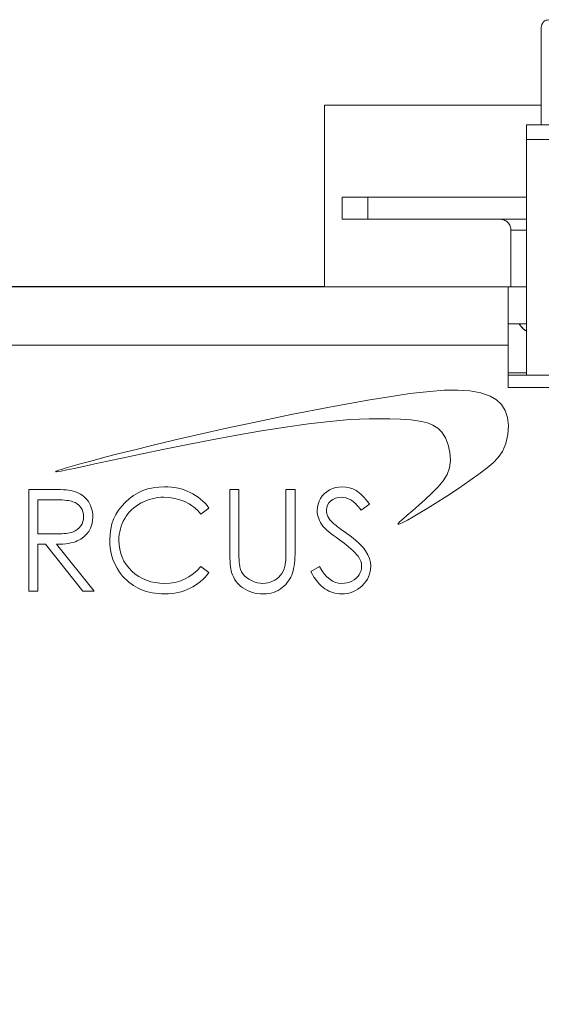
# Model space of a CAD drawing. Header units: inches. Extents: x 0.2 to 16.3, y 0.2 to 11.5.
# Tile 40 of 65: x 6.9 to 7.6, y 3.7 to 5.1. Entities that reach past the tile are written whole.
import ezdxf

# ---------------------------------------------------------------- set-up
doc = ezdxf.new("R2010")
doc.units = ezdxf.units.IN
doc.header["$MEASUREMENT"] = 0
doc.layers.add('FORMAT', color=7, linetype='Continuous')
doc.styles.add('SLDTEXTSTYLE0', font='TXT', dxfattribs={"width": 0.75})
doc.dimstyles.new('SLDDIMSTYLE0', dxfattribs={"dimtxt": 0.125, "dimasz": 0.13, "dimexe": 0, "dimexo": 0.0625, "dimgap": 0.03125, "dimtad": 2, "dimdec": 3, "dimzin": 4, "dimdsep": 46, "dimtxsty": 'Standard', "dimsah": 1, "dimcen": 0.09, "dimadec": 0, "dimazin": 0, "dimtfac": 1, "dimtdec": 3, "dimtofl": 0, "dimtmove": 0, "dimatfit": 3, "dimfxl": 0, "dimtolj": 1, "dimtzin": 12, "dimarcsym": 0})

# ---------------------------------------------------------------- blocks, each defined once
blk = doc.blocks.new('*D16')
at = {"layer": 'FORMAT'}
for p, q in [((6.3288, 3.8803), (6.3288, 2.9866)), ((10.9788, 3.8803), (10.9788, 2.9866)), ((6.3288, 3.1116), (10.9788, 3.1116))]:
    blk.add_line(p, q, dxfattribs=at)
for points in [[(6.3288, 3.1116), (6.4588, 3.0916), (6.4588, 3.1316)], [(10.9788, 3.1116), (10.8488, 3.1316), (10.8488, 3.0916)]]:
    blk.add_solid(points, dxfattribs=at)
at = {"layer": 'FORMAT', "insert": (8.4461, 3.2727), "char_height": 0.125, "attachment_point": 1, "style": 'SLDTEXTSTYLE0'}
blk.add_mtext('4.650', dxfattribs=at)

msp = doc.modelspace()

# ---------------------------------------------------------------- linework, layer by layer
at = {"color": 7, "linetype": 'Continuous', "lineweight": 15}
for p, q in [((7.3091, 4.9506), (7.3091, 4.7046)), ((7.6024, 4.9506), (7.3091, 4.9506)), ((7.5825, 4.9239), (7.5825, 4.9042)), ((8.055, 4.9239), (7.5825, 4.9239)), ((7.5825, 4.9042), (7.5825, 4.5853)), ((7.6819, 4.9042), (7.5825, 4.9042)), ((7.3328, 4.7963), (7.3328, 4.8263)), ((7.3328, 4.8263), (7.3678, 4.8263)), ((7.5825, 4.8263), (7.3678, 4.8263)), ((7.3678, 4.8263), (7.3678, 4.7963)), ((7.3328, 4.7963), (7.3678, 4.7963)), ((7.3678, 4.7963), (7.5825, 4.7963)), ((7.5613, 4.7813), (7.5613, 4.7046)), ((7.5613, 4.7813), (7.5825, 4.7813)), ((7.3091, 4.7053), (6.1538, 4.7053)), ((6.7578, 4.7046), (7.5574, 4.7046)), ((7.5574, 4.6256), (7.5574, 4.7046)), ((7.5825, 4.7046), (7.5574, 4.7046)), ((7.5825, 4.6546), (7.5574, 4.6546)), ((6.7578, 4.6256), (7.5574, 4.6256)), ((7.5574, 4.5686), (7.5574, 4.6256)), ((7.5574, 4.5884), (7.5825, 4.5884)), ((7.5574, 4.5853), (7.5825, 4.5853)), ((7.5825, 4.5853), (8.055, 4.5853)), ((7.4246, 4.5602), (7.3964, 4.556)), ((7.4516, 4.5633), (7.4246, 4.5602)), ((7.471, 4.5647), (7.4516, 4.5633)), ((7.4892, 4.5649), (7.471, 4.5647)), ((7.5058, 4.5638), (7.4892, 4.5649)), ((7.5206, 4.5612), (7.5058, 4.5638)), ((7.5333, 4.5567), (7.5206, 4.5612)), ((7.5574, 4.5686), (8.0774, 4.5686)), ((7.3676, 4.5512), (7.3157, 4.5419)), ((7.3964, 4.556), (7.3676, 4.5512)), ((7.5417, 4.5517), (7.5333, 4.5567)), ((7.5484, 4.5454), (7.5417, 4.5517)), ((7.5535, 4.5375), (7.5484, 4.5454)), ((7.2639, 4.5318), (7.2131, 4.5213)), ((7.3157, 4.5419), (7.2639, 4.5318)), ((7.5567, 4.5281), (7.5535, 4.5375)), ((7.2131, 4.5213), (7.1761, 4.5133)), ((7.256, 4.515), (7.2871, 4.5194)), ((7.2871, 4.5194), (7.3161, 4.5227)), ((7.3161, 4.5227), (7.3431, 4.525)), ((7.3431, 4.525), (7.3693, 4.5261)), ((7.3693, 4.5261), (7.3832, 4.5262)), ((7.3832, 4.5262), (7.3972, 4.5261)), ((7.3972, 4.5261), (7.4116, 4.5256)), ((7.4116, 4.5256), (7.4263, 4.5247)), ((7.4263, 4.5247), (7.4403, 4.5227)), ((7.4403, 4.5227), (7.4484, 4.5206)), ((7.4484, 4.5206), (7.4557, 4.5177)), ((7.4557, 4.5177), (7.4623, 4.5136)), ((7.5579, 4.517), (7.5567, 4.5281)), ((7.5571, 4.5049), (7.5579, 4.517)), ((7.1406, 4.5053), (7.1068, 4.4975)), ((7.1761, 4.5133), (7.1406, 4.5053)), ((7.1565, 4.4977), (7.1901, 4.504)), ((7.1901, 4.504), (7.2235, 4.5098)), ((7.2235, 4.5098), (7.256, 4.515)), ((7.4623, 4.5136), (7.4679, 4.5079)), ((7.4679, 4.5079), (7.4726, 4.5002)), ((7.5543, 4.4929), (7.5571, 4.5049)), ((7.1068, 4.4975), (7.0752, 4.49)), ((7.0923, 4.4849), (7.1239, 4.4913)), ((7.1239, 4.4913), (7.1565, 4.4977)), ((7.4726, 4.5002), (7.4763, 4.4908)), ((7.4763, 4.4908), (7.4787, 4.4804)), ((7.5498, 4.4821), (7.5543, 4.4929)), ((7.0309, 4.479), (7.0115, 4.474)), ((7.0522, 4.4843), (7.0309, 4.479)), ((7.0344, 4.4728), (7.0623, 4.4787)), ((7.0752, 4.49), (7.0522, 4.4843)), ((7.0623, 4.4787), (7.0923, 4.4849)), ((7.4787, 4.4804), (7.4795, 4.4702)), ((7.5442, 4.4739), (7.5498, 4.4821)), ((6.9798, 4.4655), (6.9676, 4.4621)), ((6.9943, 4.4694), (6.9798, 4.4655)), ((6.9828, 4.4617), (6.9981, 4.465)), ((7.0115, 4.474), (6.9943, 4.4694)), ((6.9981, 4.465), (7.0154, 4.4687)), ((7.0154, 4.4687), (7.0344, 4.4728)), ((7.4795, 4.4702), (7.4782, 4.4598)), ((7.5291, 4.4596), (7.5374, 4.4666)), ((7.5374, 4.4666), (7.5442, 4.4739)), ((6.9453, 4.4549), (6.9451, 4.4548)), ((6.9451, 4.4548), (6.9451, 4.4547)), ((6.9451, 4.4547), (6.9452, 4.4546)), ((6.9452, 4.4546), (6.9455, 4.4545)), ((6.9456, 4.4551), (6.9453, 4.4549)), ((6.9455, 4.4545), (6.946, 4.4545)), ((6.947, 4.4557), (6.9456, 4.4551)), ((6.946, 4.4545), (6.9474, 4.4547)), ((6.9491, 4.4565), (6.947, 4.4557)), ((6.9474, 4.4547), (6.9524, 4.4555)), ((6.9529, 4.4577), (6.9491, 4.4565)), ((6.9524, 4.4555), (6.9601, 4.457)), ((6.9579, 4.4593), (6.9529, 4.4577)), ((6.9676, 4.4621), (6.9579, 4.4593)), ((6.9601, 4.457), (6.9703, 4.4591)), ((6.9703, 4.4591), (6.9828, 4.4617)), ((7.4748, 4.4506), (7.4696, 4.4422)), ((7.4782, 4.4598), (7.4748, 4.4506)), ((7.5055, 4.4425), (7.5195, 4.4524)), ((7.5195, 4.4524), (7.5291, 4.4596)), ((7.4696, 4.4422), (7.4626, 4.434)), ((7.4902, 4.432), (7.5055, 4.4425)), ((6.9363, 4.4306), (6.9087, 4.4306)), ((6.9087, 4.4306), (6.9087, 4.2928)), ((6.9418, 4.4306), (6.9363, 4.4306)), ((6.9469, 4.4305), (6.9418, 4.4306)), ((6.9515, 4.4303), (6.9469, 4.4305)), ((6.9556, 4.4301), (6.9515, 4.4303)), ((6.9593, 4.4298), (6.9556, 4.4301)), ((6.9625, 4.4295), (6.9593, 4.4298)), ((6.9652, 4.4291), (6.9625, 4.4295)), ((6.9675, 4.4287), (6.9652, 4.4291)), ((6.9705, 4.4279), (6.9675, 4.4287)), ((6.9734, 4.4269), (6.9705, 4.4279)), ((6.9761, 4.4257), (6.9734, 4.4269)), ((6.9787, 4.4243), (6.9761, 4.4257)), ((6.9811, 4.4226), (6.9787, 4.4243)), ((7.0568, 4.426), (7.0506, 4.4225)), ((7.0632, 4.4289), (7.0568, 4.426)), ((7.07, 4.4312), (7.0632, 4.4289)), ((7.0771, 4.4328), (7.07, 4.4312)), ((7.0846, 4.4338), (7.0771, 4.4328)), ((7.0924, 4.4341), (7.0846, 4.4338)), ((7.0971, 4.434), (7.0924, 4.4341)), ((7.1018, 4.4336), (7.0971, 4.434)), ((7.1063, 4.433), (7.1018, 4.4336)), ((7.1107, 4.4322), (7.1063, 4.433)), ((7.1149, 4.4312), (7.1107, 4.4322)), ((7.1191, 4.4298), (7.1149, 4.4312)), ((7.1232, 4.4283), (7.1191, 4.4298)), ((7.1271, 4.4265), (7.1232, 4.4283)), ((7.1309, 4.4245), (7.1271, 4.4265)), ((7.1345, 4.4224), (7.1309, 4.4245)), ((7.1931, 4.4306), (7.1808, 4.4306)), ((7.1808, 4.4306), (7.1808, 4.3474)), ((7.1931, 4.3445), (7.1931, 4.4306)), ((7.2691, 4.4306), (7.2567, 4.4306)), ((7.2567, 4.4306), (7.2567, 4.348)), ((7.2691, 4.3474), (7.2691, 4.4306)), ((7.3088, 4.4249), (7.3059, 4.4217)), ((7.3121, 4.4275), (7.3088, 4.4249)), ((7.3158, 4.4299), (7.3121, 4.4275)), ((7.3199, 4.4317), (7.3158, 4.4299)), ((7.3241, 4.4331), (7.3199, 4.4317)), ((7.3285, 4.4338), (7.3241, 4.4331)), ((7.3331, 4.4341), (7.3285, 4.4338)), ((7.3379, 4.4338), (7.3331, 4.4341)), ((7.3427, 4.4329), (7.3379, 4.4338)), ((7.3472, 4.4313), (7.3427, 4.4329)), ((7.3516, 4.4291), (7.3472, 4.4313)), ((7.3538, 4.4277), (7.3516, 4.4291)), ((7.3559, 4.4261), (7.3538, 4.4277)), ((7.3582, 4.4242), (7.3559, 4.4261)), ((7.3604, 4.422), (7.3582, 4.4242)), ((7.4544, 4.4256), (7.4454, 4.4171)), ((7.4626, 4.434), (7.4544, 4.4256)), ((7.4743, 4.4215), (7.4902, 4.432)), ((6.9469, 4.4164), (6.9211, 4.4164)), ((6.9211, 4.4164), (6.9211, 4.3705)), ((6.9505, 4.4164), (6.9469, 4.4164)), ((6.9539, 4.4163), (6.9505, 4.4164)), ((6.957, 4.4161), (6.9539, 4.4163)), ((6.9598, 4.4158), (6.957, 4.4161)), ((6.9624, 4.4155), (6.9598, 4.4158)), ((6.9647, 4.4151), (6.9624, 4.4155)), ((6.9667, 4.4146), (6.9647, 4.4151)), ((6.9685, 4.414), (6.9667, 4.4146)), ((6.9715, 4.4127), (6.9685, 4.414)), ((6.9743, 4.4109), (6.9715, 4.4127)), ((6.9768, 4.4087), (6.9743, 4.4109)), ((6.9834, 4.4208), (6.9811, 4.4226)), ((6.9856, 4.4188), (6.9834, 4.4208)), ((6.9876, 4.4166), (6.9856, 4.4188)), ((6.9894, 4.4142), (6.9876, 4.4166)), ((6.9909, 4.4116), (6.9894, 4.4142)), ((6.9923, 4.409), (6.9909, 4.4116)), ((7.0394, 4.4134), (7.0344, 4.4081)), ((7.0449, 4.4183), (7.0394, 4.4134)), ((7.0506, 4.4225), (7.0449, 4.4183)), ((7.0571, 4.4101), (7.0606, 4.4122)), ((7.0606, 4.4122), (7.0642, 4.414)), ((7.0642, 4.414), (7.0679, 4.4156)), ((7.0679, 4.4156), (7.0716, 4.4169)), ((7.0716, 4.4169), (7.0755, 4.418)), ((7.0755, 4.418), (7.0794, 4.4189)), ((7.0794, 4.4189), (7.0834, 4.4195)), ((7.0834, 4.4195), (7.0875, 4.4199)), ((7.0875, 4.4199), (7.0916, 4.42)), ((7.0916, 4.42), (7.0991, 4.4196)), ((7.0991, 4.4196), (7.1063, 4.4185)), ((7.1063, 4.4185), (7.1132, 4.4167)), ((7.1132, 4.4167), (7.1197, 4.4141)), ((7.1197, 4.4141), (7.1229, 4.4126)), ((7.1229, 4.4126), (7.1259, 4.4109)), ((7.1259, 4.4109), (7.1288, 4.409)), ((7.1379, 4.42), (7.1345, 4.4224)), ((7.1412, 4.4174), (7.1379, 4.42)), ((7.1443, 4.4147), (7.1412, 4.4174)), ((7.1472, 4.4118), (7.1443, 4.4147)), ((7.1499, 4.4086), (7.1472, 4.4118)), ((7.3002, 4.4105), (7.2994, 4.4063)), ((7.3016, 4.4145), (7.3002, 4.4105)), ((7.3035, 4.4183), (7.3016, 4.4145)), ((7.3059, 4.4217), (7.3035, 4.4183)), ((7.3129, 4.4093), (7.3147, 4.4123)), ((7.3147, 4.4123), (7.3172, 4.4149)), ((7.3172, 4.4149), (7.3202, 4.4171)), ((7.3202, 4.4171), (7.3236, 4.4187)), ((7.3236, 4.4187), (7.3275, 4.4197)), ((7.3275, 4.4197), (7.3317, 4.42)), ((7.3317, 4.42), (7.3351, 4.4198)), ((7.3351, 4.4198), (7.3384, 4.4191)), ((7.3384, 4.4191), (7.3415, 4.418)), ((7.3415, 4.418), (7.3445, 4.4165)), ((7.3445, 4.4165), (7.346, 4.4156)), ((7.346, 4.4156), (7.3476, 4.4143)), ((7.3476, 4.4143), (7.3492, 4.4129)), ((7.3492, 4.4129), (7.3509, 4.4113)), ((7.3509, 4.4113), (7.3527, 4.4094)), ((7.3586, 4.4023), (7.3698, 4.4108)), ((7.3627, 4.4196), (7.3604, 4.422)), ((7.3651, 4.4169), (7.3627, 4.4196)), ((7.3674, 4.414), (7.3651, 4.4169)), ((7.3698, 4.4108), (7.3674, 4.414)), ((7.4454, 4.4171), (7.4368, 4.4094)), ((7.4479, 4.4048), (7.4586, 4.4115)), ((7.4586, 4.4115), (7.4743, 4.4215)), ((6.9789, 4.4061), (6.9768, 4.4087)), ((6.9807, 4.4033), (6.9789, 4.4061)), ((6.9819, 4.4002), (6.9807, 4.4033)), ((6.9827, 4.3971), (6.9819, 4.4002)), ((6.9933, 4.4062), (6.9923, 4.409)), ((6.9942, 4.4033), (6.9933, 4.4062)), ((6.9948, 4.4002), (6.9942, 4.4033)), ((6.9952, 4.397), (6.9948, 4.4002)), ((7.0301, 4.4025), (7.0265, 4.3966)), ((7.0344, 4.4081), (7.0301, 4.4025)), ((7.0405, 4.3944), (7.0428, 4.3974)), ((7.0428, 4.3974), (7.0452, 4.4003)), ((7.0452, 4.4003), (7.0479, 4.403)), ((7.0479, 4.403), (7.0508, 4.4055)), ((7.0508, 4.4055), (7.0539, 4.4079)), ((7.0539, 4.4079), (7.0571, 4.4101)), ((7.1288, 4.409), (7.1316, 4.407)), ((7.1316, 4.407), (7.1343, 4.4047)), ((7.1343, 4.4047), (7.1369, 4.4023)), ((7.1369, 4.4023), (7.1393, 4.3997)), ((7.1393, 4.3997), (7.1417, 4.397)), ((7.1417, 4.397), (7.1525, 4.4053)), ((7.1525, 4.4053), (7.1499, 4.4086)), ((7.2994, 4.4063), (7.2991, 4.402)), ((7.2991, 4.402), (7.2992, 4.3992)), ((7.2992, 4.3992), (7.2996, 4.3964)), ((7.3115, 4.4025), (7.3119, 4.4061)), ((7.3116, 4.4003), (7.3115, 4.4025)), ((7.312, 4.3981), (7.3116, 4.4003)), ((7.3119, 4.4061), (7.3129, 4.4093)), ((7.3126, 4.396), (7.312, 4.3981)), ((7.3527, 4.4094), (7.3546, 4.4073)), ((7.3546, 4.4073), (7.3566, 4.4049)), ((7.3566, 4.4049), (7.3586, 4.4023)), ((7.4285, 4.4022), (7.421, 4.3958)), ((7.4368, 4.4094), (7.4285, 4.4022)), ((7.4289, 4.3934), (7.4379, 4.3987)), ((7.4379, 4.3987), (7.4479, 4.4048)), ((6.979, 4.3811), (6.9807, 4.384)), ((6.9807, 4.384), (6.9819, 4.3871)), ((6.9819, 4.3871), (6.9827, 4.3904)), ((6.9829, 4.3938), (6.9827, 4.3971)), ((6.9827, 4.3904), (6.9829, 4.3938)), ((6.9939, 4.3831), (6.995, 4.3882)), ((6.995, 4.3882), (6.9953, 4.3937)), ((6.9953, 4.3937), (6.9952, 4.397)), ((7.0212, 4.3838), (7.0196, 4.377)), ((7.0235, 4.3904), (7.0212, 4.3838)), ((7.0265, 4.3966), (7.0235, 4.3904)), ((7.0337, 4.3808), (7.035, 4.3844)), ((7.035, 4.3844), (7.0366, 4.3878)), ((7.0366, 4.3878), (7.0385, 4.3912)), ((7.0385, 4.3912), (7.0405, 4.3944)), ((7.2996, 4.3964), (7.3002, 4.3937)), ((7.3002, 4.3937), (7.3011, 4.3911)), ((7.3011, 4.3911), (7.3021, 4.3885)), ((7.3021, 4.3885), (7.3035, 4.3859)), ((7.3035, 4.3859), (7.305, 4.3834)), ((7.3134, 4.3939), (7.3126, 4.396)), ((7.3146, 4.3917), (7.3134, 4.3939)), ((7.3162, 4.3895), (7.3146, 4.3917)), ((7.3182, 4.3872), (7.3162, 4.3895)), ((7.3206, 4.3847), (7.3182, 4.3872)), ((7.3215, 4.3839), (7.3206, 4.3847)), ((7.3228, 4.3829), (7.3215, 4.3839)), ((7.4085, 4.3842), (7.4083, 4.3837)), ((7.4105, 4.3865), (7.4085, 4.3842)), ((7.4095, 4.3835), (7.411, 4.384)), ((7.4148, 4.3905), (7.4105, 4.3865)), ((7.411, 4.384), (7.4151, 4.3858)), ((7.421, 4.3958), (7.4148, 4.3905)), ((7.4151, 4.3858), (7.4212, 4.3891)), ((7.4212, 4.3891), (7.4289, 4.3934)), ((6.9211, 4.3705), (6.9463, 4.3703)), ((6.9498, 4.3703), (6.9532, 4.3705)), ((6.9532, 4.3705), (6.9562, 4.3707)), ((6.9562, 4.3707), (6.9591, 4.371)), ((6.9591, 4.371), (6.9617, 4.3713)), ((6.9617, 4.3713), (6.964, 4.3718)), ((6.964, 4.3718), (6.9661, 4.3723)), ((6.9661, 4.3723), (6.968, 4.3729)), ((6.968, 4.3729), (6.9713, 4.3744)), ((6.9713, 4.3744), (6.9743, 4.3762)), ((6.9743, 4.3762), (6.9768, 4.3785)), ((6.9768, 4.3785), (6.979, 4.3811)), ((6.9868, 4.3698), (6.9898, 4.3738)), ((6.9898, 4.3738), (6.9922, 4.3783)), ((6.9922, 4.3783), (6.9939, 4.3831)), ((7.0196, 4.377), (7.0186, 4.3699)), ((7.0311, 4.3696), (7.0317, 4.3734)), ((7.0317, 4.3734), (7.0326, 4.3772)), ((7.0326, 4.3772), (7.0337, 4.3808)), ((7.305, 4.3834), (7.3068, 4.381)), ((7.3068, 4.381), (7.3082, 4.3794)), ((7.3082, 4.3794), (7.3099, 4.3776)), ((7.3099, 4.3776), (7.3121, 4.3756)), ((7.3121, 4.3756), (7.3147, 4.3734)), ((7.3147, 4.3734), (7.3177, 4.371)), ((7.3177, 4.371), (7.3212, 4.3683)), ((7.3245, 4.3816), (7.3228, 4.3829)), ((7.3266, 4.38), (7.3245, 4.3816)), ((7.3291, 4.3781), (7.3266, 4.38)), ((7.3321, 4.376), (7.3291, 4.3781)), ((7.3354, 4.3737), (7.3321, 4.376)), ((7.3391, 4.371), (7.3354, 4.3737)), ((7.3436, 4.3677), (7.3391, 4.371)), ((7.4083, 4.3837), (7.4083, 4.3835)), ((7.4083, 4.3835), (7.4084, 4.3834)), ((7.4084, 4.3834), (7.4089, 4.3834)), ((7.4089, 4.3834), (7.4095, 4.3835)), ((6.9463, 4.3703), (6.9498, 4.3703)), ((6.9587, 4.357), (6.9623, 4.3575)), ((6.9623, 4.3575), (6.9657, 4.3582)), ((6.9657, 4.3582), (6.9688, 4.3589)), ((6.9688, 4.3589), (6.9717, 4.3598)), ((6.9717, 4.3598), (6.9743, 4.3609)), ((6.9743, 4.3609), (6.9791, 4.3633)), ((6.9791, 4.3633), (6.9832, 4.3663)), ((6.9832, 4.3663), (6.9868, 4.3698)), ((7.0186, 4.3699), (7.0182, 4.3625)), ((7.0182, 4.3625), (7.0185, 4.3554)), ((7.0306, 4.3615), (7.0307, 4.3656)), ((7.0309, 4.3554), (7.0306, 4.3615)), ((7.0307, 4.3656), (7.0311, 4.3696)), ((7.3212, 4.3683), (7.3251, 4.3654)), ((7.3251, 4.3654), (7.3294, 4.3622)), ((7.3294, 4.3622), (7.3338, 4.3591)), ((7.3338, 4.3591), (7.3378, 4.356)), ((7.3477, 4.3646), (7.3436, 4.3677)), ((7.3514, 4.3615), (7.3477, 4.3646)), ((7.3548, 4.3585), (7.3514, 4.3615)), ((7.3578, 4.3556), (7.3548, 4.3585)), ((6.9211, 4.2928), (6.9211, 4.3564)), ((6.9211, 4.3564), (6.9311, 4.3564)), ((6.9311, 4.3564), (6.9818, 4.2928)), ((6.9464, 4.3564), (6.9508, 4.3565)), ((6.997, 4.2928), (6.9464, 4.3564)), ((6.9508, 4.3565), (6.9548, 4.3567)), ((6.9548, 4.3567), (6.9587, 4.357)), ((7.0185, 4.3554), (7.0194, 4.3486)), ((7.0194, 4.3486), (7.0207, 4.3421)), ((7.0317, 4.3496), (7.0309, 4.3554)), ((7.0331, 4.344), (7.0317, 4.3496)), ((7.035, 4.3387), (7.0331, 4.344)), ((7.1808, 4.3474), (7.1808, 4.3423)), ((7.1932, 4.3414), (7.1931, 4.3445)), ((7.2567, 4.348), (7.2567, 4.3442)), ((7.2567, 4.3442), (7.2567, 4.3406)), ((7.2691, 4.3429), (7.2691, 4.3474)), ((7.3378, 4.356), (7.3414, 4.3531)), ((7.3414, 4.3531), (7.3447, 4.3503)), ((7.3447, 4.3503), (7.3476, 4.3476)), ((7.3476, 4.3476), (7.3502, 4.3451)), ((7.3502, 4.3451), (7.3524, 4.3426)), ((7.3604, 4.3527), (7.3578, 4.3556)), ((7.3627, 4.35), (7.3604, 4.3527)), ((7.3646, 4.3474), (7.3627, 4.35)), ((7.3677, 4.3422), (7.3646, 4.3474)), ((7.0207, 4.3421), (7.0226, 4.3358)), ((7.0226, 4.3358), (7.0251, 4.3298)), ((7.0375, 4.3337), (7.035, 4.3387)), ((7.0405, 4.3289), (7.0375, 4.3337)), ((7.1808, 4.3423), (7.1809, 4.3377)), ((7.1809, 4.3377), (7.1811, 4.3334)), ((7.1811, 4.3334), (7.1814, 4.3296)), ((7.1932, 4.3385), (7.1932, 4.3414)), ((7.1933, 4.3361), (7.1932, 4.3385)), ((7.1934, 4.334), (7.1933, 4.3361)), ((7.1934, 4.3322), (7.1934, 4.334)), ((7.1936, 4.3308), (7.1934, 4.3322)), ((7.1937, 4.3297), (7.1936, 4.3308)), ((7.2562, 4.3321), (7.2559, 4.3299)), ((7.2564, 4.3346), (7.2562, 4.3321)), ((7.2565, 4.3374), (7.2564, 4.3346)), ((7.2567, 4.3406), (7.2565, 4.3374)), ((7.2677, 4.327), (7.2682, 4.3307)), ((7.2682, 4.3307), (7.2686, 4.3345)), ((7.2686, 4.3345), (7.2689, 4.3386)), ((7.2689, 4.3386), (7.2691, 4.3429)), ((7.3524, 4.3426), (7.3543, 4.3403)), ((7.3543, 4.3403), (7.3564, 4.3369)), ((7.3564, 4.3369), (7.358, 4.3336)), ((7.358, 4.3336), (7.3589, 4.3302)), ((7.3698, 4.337), (7.3677, 4.3422)), ((7.3711, 4.3318), (7.3698, 4.337)), ((7.3716, 4.3265), (7.3711, 4.3318)), ((7.0251, 4.3298), (7.0281, 4.3241)), ((7.0281, 4.3241), (7.0316, 4.3186)), ((7.0316, 4.3186), (7.0357, 4.3133)), ((7.0441, 4.3243), (7.0405, 4.3289)), ((7.0482, 4.32), (7.0441, 4.3243)), ((7.0527, 4.3161), (7.0482, 4.32)), ((7.1366, 4.321), (7.1312, 4.3163)), ((7.1417, 4.3263), (7.1366, 4.321)), ((7.1525, 4.3182), (7.1417, 4.3263)), ((7.1499, 4.3148), (7.1525, 4.3182)), ((7.1814, 4.3296), (7.1817, 4.3262)), ((7.1817, 4.3262), (7.1822, 4.3231)), ((7.1822, 4.3231), (7.1827, 4.3205)), ((7.1827, 4.3205), (7.1832, 4.3183)), ((7.1832, 4.3183), (7.1843, 4.3151)), ((7.1944, 4.3258), (7.1937, 4.3297)), ((7.1954, 4.3223), (7.1944, 4.3258)), ((7.1968, 4.3191), (7.1954, 4.3223)), ((7.1985, 4.3162), (7.1968, 4.3191)), ((7.2528, 4.3199), (7.2511, 4.3169)), ((7.2542, 4.3231), (7.2528, 4.3199)), ((7.2553, 4.3266), (7.2542, 4.3231)), ((7.2557, 4.3281), (7.2553, 4.3266)), ((7.2559, 4.3299), (7.2557, 4.3281)), ((7.2646, 4.3147), (7.2656, 4.3175)), ((7.2656, 4.3175), (7.2664, 4.3204)), ((7.2664, 4.3204), (7.2671, 4.3236)), ((7.2671, 4.3236), (7.2677, 4.327)), ((7.302, 4.3263), (7.2903, 4.3194)), ((7.2903, 4.3194), (7.2925, 4.3154)), ((7.3053, 4.321), (7.302, 4.3263)), ((7.3087, 4.3163), (7.3053, 4.321)), ((7.3573, 4.318), (7.3558, 4.3152)), ((7.3584, 4.3208), (7.3573, 4.318)), ((7.359, 4.3237), (7.3584, 4.3208)), ((7.3589, 4.3302), (7.3592, 4.3267)), ((7.3592, 4.3267), (7.359, 4.3237)), ((7.37, 4.3158), (7.3709, 4.3193)), ((7.3709, 4.3193), (7.3714, 4.3228)), ((7.3714, 4.3228), (7.3716, 4.3265)), ((7.0357, 4.3133), (7.0384, 4.3104)), ((7.0384, 4.3104), (7.0412, 4.3077)), ((7.0412, 4.3077), (7.0441, 4.3051)), ((7.0441, 4.3051), (7.0471, 4.3028)), ((7.0575, 4.3127), (7.0527, 4.3161)), ((7.0626, 4.3099), (7.0575, 4.3127)), ((7.068, 4.3076), (7.0626, 4.3099)), ((7.0737, 4.3057), (7.068, 4.3076)), ((7.0797, 4.3044), (7.0737, 4.3057)), ((7.0859, 4.3036), (7.0797, 4.3044)), ((7.1066, 4.3048), (7.0997, 4.3037)), ((7.1132, 4.3066), (7.1066, 4.3048)), ((7.1195, 4.3091), (7.1132, 4.3066)), ((7.1255, 4.3124), (7.1195, 4.3091)), ((7.1312, 4.3163), (7.1255, 4.3124)), ((7.1377, 4.3033), (7.141, 4.3059)), ((7.141, 4.3059), (7.1441, 4.3087)), ((7.1441, 4.3087), (7.147, 4.3116)), ((7.147, 4.3116), (7.1499, 4.3148)), ((7.1843, 4.3151), (7.1857, 4.3121)), ((7.1857, 4.3121), (7.1872, 4.3092)), ((7.1872, 4.3092), (7.189, 4.3065)), ((7.189, 4.3065), (7.1911, 4.3039)), ((7.1911, 4.3039), (7.1934, 4.3015)), ((7.2006, 4.3136), (7.1985, 4.3162)), ((7.2032, 4.3112), (7.2006, 4.3136)), ((7.2064, 4.309), (7.2032, 4.3112)), ((7.21, 4.3071), (7.2064, 4.309)), ((7.2139, 4.3055), (7.21, 4.3071)), ((7.2178, 4.3043), (7.2139, 4.3055)), ((7.2217, 4.3036), (7.2178, 4.3043)), ((7.2323, 4.3041), (7.229, 4.3036)), ((7.2355, 4.305), (7.2323, 4.3041)), ((7.2387, 4.3063), (7.2355, 4.305)), ((7.2417, 4.3079), (7.2387, 4.3063)), ((7.2444, 4.3097), (7.2417, 4.3079)), ((7.2469, 4.3119), (7.2444, 4.3097)), ((7.2491, 4.3143), (7.2469, 4.3119)), ((7.2511, 4.3169), (7.2491, 4.3143)), ((7.2564, 4.3021), (7.2585, 4.3044)), ((7.2585, 4.3044), (7.2604, 4.3069)), ((7.2604, 4.3069), (7.262, 4.3094)), ((7.262, 4.3094), (7.2634, 4.312)), ((7.2634, 4.312), (7.2646, 4.3147)), ((7.2925, 4.3154), (7.2947, 4.3118)), ((7.2947, 4.3118), (7.297, 4.3085)), ((7.297, 4.3085), (7.2994, 4.3055)), ((7.2994, 4.3055), (7.3018, 4.3027)), ((7.3123, 4.3124), (7.3087, 4.3163)), ((7.3161, 4.3091), (7.3123, 4.3124)), ((7.3199, 4.3066), (7.3161, 4.3091)), ((7.3239, 4.3048), (7.3199, 4.3066)), ((7.328, 4.3037), (7.3239, 4.3048)), ((7.3393, 4.3042), (7.3358, 4.3036)), ((7.3427, 4.3052), (7.3393, 4.3042)), ((7.346, 4.3066), (7.3427, 4.3052)), ((7.349, 4.3083), (7.346, 4.3066)), ((7.3517, 4.3104), (7.349, 4.3083)), ((7.354, 4.3127), (7.3517, 4.3104)), ((7.3558, 4.3152), (7.354, 4.3127)), ((7.3628, 4.3032), (7.3651, 4.3061)), ((7.3651, 4.3061), (7.3671, 4.3092)), ((7.3671, 4.3092), (7.3687, 4.3125)), ((7.3687, 4.3125), (7.37, 4.3158)), ((6.9087, 4.2928), (6.9211, 4.2928)), ((6.9818, 4.2928), (6.997, 4.2928)), ((7.0471, 4.3028), (7.0502, 4.3007)), ((7.0502, 4.3007), (7.0535, 4.2987)), ((7.0535, 4.2987), (7.0568, 4.2969)), ((7.0568, 4.2969), (7.0603, 4.2953)), ((7.0603, 4.2953), (7.064, 4.2939)), ((7.064, 4.2939), (7.0677, 4.2926)), ((7.0677, 4.2926), (7.0715, 4.2916)), ((7.0715, 4.2916), (7.0755, 4.2908)), ((7.0755, 4.2908), (7.0796, 4.2901)), ((7.0925, 4.3034), (7.0859, 4.3036)), ((7.0997, 4.3037), (7.0925, 4.3034)), ((7.1063, 4.2903), (7.1106, 4.2911)), ((7.1106, 4.2911), (7.1149, 4.2922)), ((7.1149, 4.2922), (7.119, 4.2935)), ((7.119, 4.2935), (7.123, 4.295)), ((7.123, 4.295), (7.1269, 4.2968)), ((7.1269, 4.2968), (7.1306, 4.2988)), ((7.1306, 4.2988), (7.1342, 4.301)), ((7.1342, 4.301), (7.1377, 4.3033)), ((7.1934, 4.3015), (7.1959, 4.2993)), ((7.1959, 4.2993), (7.1986, 4.2972)), ((7.1986, 4.2972), (7.2016, 4.2954)), ((7.2016, 4.2954), (7.2047, 4.2937)), ((7.2047, 4.2937), (7.2079, 4.2924)), ((7.2079, 4.2924), (7.2113, 4.2912)), ((7.2113, 4.2912), (7.2148, 4.2904)), ((7.2256, 4.3034), (7.2217, 4.3036)), ((7.229, 4.3036), (7.2256, 4.3034)), ((7.2368, 4.2904), (7.2401, 4.2913)), ((7.2401, 4.2913), (7.2432, 4.2925)), ((7.2432, 4.2925), (7.2461, 4.294)), ((7.2461, 4.294), (7.249, 4.2957)), ((7.249, 4.2957), (7.2516, 4.2977)), ((7.2516, 4.2977), (7.2541, 4.2998)), ((7.2541, 4.2998), (7.2564, 4.3021)), ((7.3018, 4.3027), (7.3042, 4.3002)), ((7.3042, 4.3002), (7.3067, 4.2981)), ((7.3067, 4.2981), (7.3093, 4.2962)), ((7.3093, 4.2962), (7.3119, 4.2945)), ((7.3119, 4.2945), (7.3146, 4.2931)), ((7.3146, 4.2931), (7.3173, 4.292)), ((7.3173, 4.292), (7.3201, 4.291)), ((7.3201, 4.291), (7.323, 4.2902)), ((7.3322, 4.3034), (7.328, 4.3037)), ((7.3358, 4.3036), (7.3322, 4.3034)), ((7.3401, 4.2899), (7.3438, 4.2908)), ((7.3438, 4.2908), (7.3474, 4.292)), ((7.3474, 4.292), (7.3508, 4.2936)), ((7.3508, 4.2936), (7.354, 4.2955)), ((7.354, 4.2955), (7.3571, 4.2978)), ((7.3571, 4.2978), (7.3601, 4.3003)), ((7.3601, 4.3003), (7.3628, 4.3032)), ((7.0796, 4.2901), (7.0838, 4.2896)), ((7.0838, 4.2896), (7.0881, 4.2893)), ((7.0881, 4.2893), (7.0926, 4.2892)), ((7.0926, 4.2892), (7.0972, 4.2894)), ((7.0972, 4.2894), (7.1018, 4.2897)), ((7.1018, 4.2897), (7.1063, 4.2903)), ((7.2148, 4.2904), (7.2185, 4.2897)), ((7.2185, 4.2897), (7.2223, 4.2894)), ((7.2223, 4.2894), (7.2263, 4.2892)), ((7.2263, 4.2892), (7.2299, 4.2894)), ((7.2299, 4.2894), (7.2335, 4.2898)), ((7.2335, 4.2898), (7.2368, 4.2904)), ((7.323, 4.2902), (7.326, 4.2897)), ((7.326, 4.2897), (7.3291, 4.2894)), ((7.3291, 4.2894), (7.3322, 4.2892)), ((7.3322, 4.2892), (7.3362, 4.2894)), ((7.3362, 4.2894), (7.3401, 4.2899))]:
    msp.add_line(p, q, dxfattribs=at)
for points, knots in [([(7.6259, 5.0662), (7.6236, 5.0662), (7.6162, 5.0662), (7.6106, 5.0659), (7.6077, 5.0653), (7.6061, 5.064), (7.6053, 5.0632), (7.6049, 5.0626), (7.6045, 5.0621), (7.6042, 5.0616), (7.6038, 5.061), (7.6034, 5.0602), (7.6026, 5.0584), (7.6025, 5.0573), (7.6024, 5.0563)], [0, 0, 0, 0, 0.1657055, 0.513487, 0.7436152, 0.8058239, 0.8263952, 0.8422811, 0.8492854, 0.856102, 0.8702978, 0.8865749, 0.9054482, 1, 1, 1, 1]), ([(7.5613, 4.7813), (7.5611, 4.7832), (7.5608, 4.7861), (7.559, 4.7896), (7.557, 4.792), (7.5546, 4.7939), (7.5511, 4.7958), (7.5482, 4.7961), (7.5463, 4.7963)], [0, 0, 0, 0, 0.239823, 0.368833, 0.500511, 0.632112, 0.760908, 1, 1, 1, 1]), ([(7.5613, 4.7813), (7.5611, 4.7832), (7.5608, 4.7861), (7.559, 4.7896), (7.5567, 4.7924), (7.5537, 4.7946), (7.55, 4.796), (7.5476, 4.7962), (7.5464, 4.7963)], [0, 0, 0, 0, 0.240392, 0.36777, 0.499605, 0.697424, 0.835717, 1, 1, 1, 1]), ([(7.5726, 4.6546), (7.575, 4.6512), (7.5777, 4.6473), (7.5819, 4.6451), (7.5825, 4.6448)], [0, 0, 0, 0, 0.8619022, 1, 1, 1, 1]), ([(7.5729, 4.6546), (7.5739, 4.653), (7.5762, 4.6489), (7.5801, 4.6463), (7.5824, 4.6448)], [0, 0, 0, 0, 0.411313, 1, 1, 1, 1])]:
    msp.add_open_spline(points, degree=3, knots=knots, dxfattribs=at)
for points in [[(7.6024, 5.0563), (7.6024, 4.9239)], [(6.9814, 4.7049), (6.9814, 4.7046)], [(6.9889, 4.7049), (6.9889, 4.7046)], [(7.0311, 4.7049), (7.0311, 4.7046)], [(7.0385, 4.7049), (7.0385, 4.7046)]]:
    msp.add_open_spline(points, degree=1, dxfattribs=at)

# ---------------------------------------------------------------- dimensions: what is measured, and where the dimension line sits
at = {"layer": 'FORMAT'}
dim = msp.add_linear_dim(base=(10.9788, 3.1116), p1=(6.3288, 3.9303), p2=(10.9788, 3.9303), dimstyle='SLDDIMSTYLE0', dxfattribs=at)
dim.commit()
dim.dimension.update_dxf_attribs({"geometry": '*D16', "text_midpoint": (8.6538, 3.1116), "dimtype": 160})

doc.saveas('drawing.dxf')
